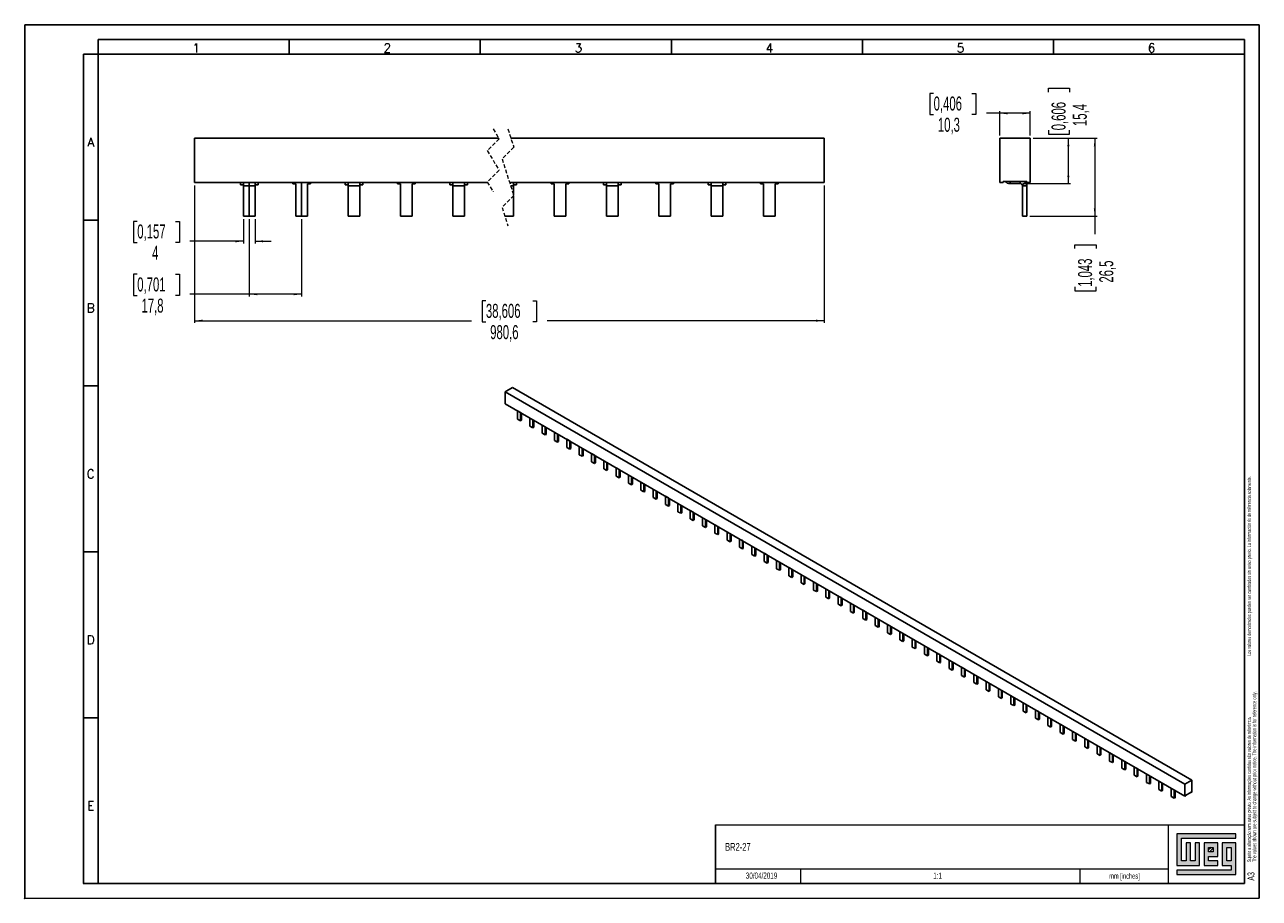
# Model space of a CAD drawing. Header units: millimetres. Extents: x 0 to 420, y 0 to 297.
import ezdxf

# ---------------------------------------------------------------- set-up
doc = ezdxf.new("R2010")
doc.units = ezdxf.units.MM
doc.header["$PDSIZE"] = -1
doc.linetypes.add('CENTERX2', pattern=[20.32, 12.7, -2.54, 2.54, -2.54])
doc.linetypes.add('HIDDEN', pattern=[1.905, 1.27, -0.635])
doc.layers.add('FORMATO', color=7, linetype='Continuous')
doc.layers.add('LEGENDA', color=5, linetype='Continuous')
doc.styles.add('SLDTEXTSTYLE0', font='ROMANS')
doc.styles.add('SLDTEXTSTYLE1', font='TXT', dxfattribs={"width": 0.605})
doc.styles.add('SLDTEXTSTYLE2', font='TXT', dxfattribs={"width": 0.569583})
doc.dimstyles.new('SLDDIMSTYLE0', dxfattribs={"dimtxt": 4.622974, "dimasz": 2.7, "dimexe": 0, "dimexo": 0.0625, "dimgap": 1.155743, "dimtad": 0, "dimdec": 1, "dimrnd": 1e-09, "dimzin": 12, "dimdsep": 46, "dimtxsty": 'SLDTEXTSTYLE1', "dimsah": 1, "dimcen": 0.09, "dimadec": 0, "dimazin": 3, "dimtfac": 1, "dimtdec": 3, "dimtofl": 0, "dimtmove": 0, "dimatfit": 3, "dimfxl": 1, "dimfrac": 2, "dimtolj": 1, "dimtzin": 12, "dimarcsym": 0})
doc.dimstyles.new('SLDDIMSTYLE1', dxfattribs={"dimtxt": 4.622974, "dimasz": 2.7, "dimexe": 0, "dimexo": 0.0625, "dimgap": 1.155743, "dimtad": 0, "dimdec": 1, "dimrnd": 1e-09, "dimzin": 12, "dimdsep": 46, "dimtxsty": 'SLDTEXTSTYLE1', "dimsah": 1, "dimcen": 0.09, "dimadec": 0, "dimazin": 3, "dimtfac": 1, "dimtdec": 3, "dimtmove": 0, "dimatfit": 0, "dimfxl": 1, "dimfrac": 2, "dimtolj": 1, "dimtzin": 12, "dimarcsym": 0})

# ---------------------------------------------------------------- blocks, each defined once
blk = doc.blocks.new('SW_NOTE_0')
at = {"color": 0, "linetype": 'Continuous', "lineweight": 0, "attachment_point": 1, "rotation": 90}
for s, insert, char_height, style in [('Sujeito a alteração sem aviso prévio. As informações contidas são valores de referência.                                                           Los valores demostrados pueden ser cambiados sin aviso previo. La información és de referencia solamente.', (-1.71, 0), 1.32292, 'SLDTEXTSTYLE2'), ('The values shown are subject to change without prior notice. The information is for reference only.', (0.06, 0), 1.3229, 'SLDTEXTSTYLE1')]:
    blk.add_mtext(s, dxfattribs=dict(at, insert=insert, char_height=char_height, style=style))
blk = doc.blocks.new('SW_BROKEN_VIEW_0')
at = {"color": 0, "linetype": 'CENTERX2'}
for p, q in [((0, 0), (0, 11.5)), ((17.8, 0), (17.8, 11.5))]:
    blk.add_line(p, q, dxfattribs=at)
blk = doc.blocks.new('_D')
at = {"color": 7, "linetype": 'Continuous', "lineweight": 18}
for p, q in [((76.4, 230.87), (76.4, 204.62)), ((94.2, 230.87), (94.2, 204.62)), ((38.29, 212.15), (36.98, 212.15)), ((36.98, 212.15), (36.98, 204.95)), ((51.3, 212.15), (52.61, 212.15)), ((52.61, 212.15), (52.61, 204.95)), ((36.98, 204.95), (38.29, 204.95)), ((52.61, 204.95), (51.3, 204.95)), ((76.4, 205.37), (56.23, 205.37)), ((94.2, 205.37), (76.4, 205.37))]:
    blk.add_line(p, q, dxfattribs=at)
for points in [[(76.4, 205.37), (79.1, 205.02), (79.1, 205.72)], [(94.2, 205.37), (91.5, 205.72), (91.5, 205.02)]]:
    blk.add_solid(points, dxfattribs=at)
at = {"color": 7, "linetype": 'Continuous', "lineweight": 18, "char_height": 4.763, "attachment_point": 1, "style": 'SLDTEXTSTYLE1'}
for s, insert in [('0,701', (38.29, 211.09)), ('17,8', (39.73, 203.87))]:
    blk.add_mtext(s, dxfattribs=dict(at, insert=insert))
blk = doc.blocks.new('_D_1')
at = {"color": 7, "linetype": 'Continuous', "lineweight": 18}
for p, q in [((57.8, 242.37), (57.8, 195.62)), ((271.92, 242.37), (271.92, 195.62)), ((156.9, 203.15), (155.6, 203.15)), ((155.6, 203.15), (155.6, 195.95)), ((172.81, 203.15), (174.12, 203.15)), ((174.12, 203.15), (174.12, 195.95)), ((57.8, 196.37), (151.98, 196.37)), ((155.6, 195.95), (156.9, 195.95)), ((174.12, 195.95), (172.81, 195.95)), ((271.92, 196.37), (177.73, 196.37))]:
    blk.add_line(p, q, dxfattribs=at)
for points in [[(57.8, 196.37), (60.5, 196.02), (60.5, 196.72)], [(271.92, 196.37), (269.22, 196.72), (269.22, 196.02)]]:
    blk.add_solid(points, dxfattribs=at)
at = {"color": 7, "linetype": 'Continuous', "lineweight": 18, "char_height": 4.763, "attachment_point": 1, "style": 'SLDTEXTSTYLE1'}
for s, insert in [('38,606', (156.9, 202.09)), ('980,6', (158.35, 194.87))]:
    blk.add_mtext(s, dxfattribs=dict(at, insert=insert))
blk = doc.blocks.new('_D_2')
at = {"color": 7, "linetype": 'Continuous', "lineweight": 18}
for p, q in [((38.29, 230.15), (36.98, 230.15)), ((36.98, 230.15), (36.98, 222.95)), ((51.3, 230.15), (52.61, 230.15)), ((52.61, 230.15), (52.61, 222.95)), ((74.4, 230.87), (74.4, 222.62)), ((78.4, 230.87), (78.4, 222.62)), ((36.98, 222.95), (38.29, 222.95)), ((52.61, 222.95), (51.3, 222.95)), ((74.4, 223.37), (56.23, 223.37)), ((78.4, 223.37), (83.8, 223.37))]:
    blk.add_line(p, q, dxfattribs=at)
for points in [[(74.4, 223.37), (71.7, 223.72), (71.7, 223.02)], [(78.4, 223.37), (81.1, 223.02), (81.1, 223.72)]]:
    blk.add_solid(points, dxfattribs=at)
at = {"color": 7, "linetype": 'Continuous', "lineweight": 18, "attachment_point": 1, "style": 'SLDTEXTSTYLE1'}
for s, insert, char_height in [('0,157', (38.29, 229.09), 4.763), ('4', (43.35, 221.87), 4.76)]:
    blk.add_mtext(s, dxfattribs=dict(at, insert=insert, char_height=char_height))
blk = doc.blocks.new('_D_3')
at = {"color": 7, "linetype": 'Continuous', "lineweight": 18}
for p, q in [((309.21, 273.65), (307.9, 273.65)), ((307.9, 273.65), (307.9, 266.45)), ((322.22, 273.65), (323.53, 273.65)), ((323.53, 273.65), (323.53, 266.45)), ((307.9, 266.45), (309.21, 266.45)), ((323.53, 266.45), (322.22, 266.45)), ((331.74, 266.87), (327.14, 266.87)), ((331.74, 259.37), (331.74, 267.62)), ((342.04, 266.87), (331.74, 266.87)), ((342.04, 259.37), (342.04, 267.62))]:
    blk.add_line(p, q, dxfattribs=at)
for points in [[(331.74, 266.87), (334.44, 266.52), (334.44, 267.22)], [(342.04, 266.87), (339.34, 267.22), (339.34, 266.52)]]:
    blk.add_solid(points, dxfattribs=at)
at = {"color": 7, "linetype": 'Continuous', "lineweight": 18, "char_height": 4.763, "attachment_point": 1, "style": 'SLDTEXTSTYLE1'}
for s, insert in [('0,406', (309.21, 272.59)), ('10,3', (310.65, 265.37))]:
    blk.add_mtext(s, dxfattribs=dict(at, insert=insert))
blk = doc.blocks.new('_D_4')
at = {"color": 7, "linetype": 'Continuous', "lineweight": 18}
for p, q in [((348.27, 274.12), (348.27, 275.42)), ((348.27, 275.42), (355.47, 275.42)), ((355.47, 275.42), (355.47, 274.12)), ((348.27, 261.1), (348.27, 259.8)), ((355.47, 259.8), (355.47, 261.1)), ((343.04, 258.37), (355.79, 258.37)), ((348.27, 259.8), (355.47, 259.8)), ((355.04, 242.97), (355.04, 258.37)), ((339.69, 242.97), (355.79, 242.97))]:
    blk.add_line(p, q, dxfattribs=at)
for points in [[(355.04, 258.37), (354.69, 255.67), (355.39, 255.67)], [(355.04, 242.97), (355.39, 245.67), (354.69, 245.67)]]:
    blk.add_solid(points, dxfattribs=at)
at = {"color": 7, "linetype": 'Continuous', "lineweight": 18, "char_height": 4.763, "attachment_point": 1, "rotation": 90, "style": 'SLDTEXTSTYLE1'}
for s, insert in [('0,606', (349.33, 261.1)), ('15,4', (356.55, 262.55))]:
    blk.add_mtext(s, dxfattribs=dict(at, insert=insert))
blk = doc.blocks.new('_D_5')
at = {"color": 7, "linetype": 'Continuous', "lineweight": 18}
for p, q in [((343.04, 258.37), (364.79, 258.37)), ((364.04, 258.37), (364.04, 231.87)), ((341.89, 231.87), (364.79, 231.87)), ((364.04, 231.87), (364.04, 225.8)), ((357.27, 220.88), (357.27, 222.18)), ((357.27, 222.18), (364.47, 222.18)), ((364.47, 222.18), (364.47, 220.88)), ((357.27, 207.86), (357.27, 206.56)), ((357.27, 206.56), (364.47, 206.56)), ((364.47, 206.56), (364.47, 207.86))]:
    blk.add_line(p, q, dxfattribs=at)
for points in [[(364.04, 258.37), (363.69, 255.67), (364.39, 255.67)], [(364.04, 231.87), (364.39, 234.57), (363.69, 234.57)]]:
    blk.add_solid(points, dxfattribs=at)
at = {"color": 7, "linetype": 'Continuous', "lineweight": 18, "char_height": 4.763, "attachment_point": 1, "rotation": 90, "style": 'SLDTEXTSTYLE1'}
for s, insert in [('1,043', (358.33, 207.86)), ('26,5', (365.55, 209.31))]:
    blk.add_mtext(s, dxfattribs=dict(at, insert=insert))

msp = doc.modelspace()

# ---------------------------------------------------------------- hatches: boundary and pattern name
at = {"linetype": 'Continuous'}
msp.add_hatch(color=7, dxfattribs=at).paths.add_polyline_path([(391.99, 21.93), (391.99, 11.15), (399.69, 11.15), (399.69, 18.85), (398.15, 18.85), (398.15, 12.69), (396.61, 12.69), (396.61, 18.85), (395.07, 18.85), (395.07, 12.69), (393.53, 12.69), (393.53, 20.39), (412.01, 20.39), (412.01, 21.93)], flags=0)
h = msp.add_hatch(color=7, dxfattribs=at)
h.paths.add_polyline_path([(391.99, 8.07), (412.01, 8.07), (412.01, 18.85), (407.39, 18.85), (407.39, 11.15), (410.47, 11.15), (410.47, 9.61), (391.99, 9.61)], flags=0)
h.paths.add_polyline_path([(408.93, 17.31), (410.47, 17.31), (410.47, 12.69), (408.93, 12.69)], flags=0)
h = msp.add_hatch(color=7, dxfattribs=at)
h.paths.add_polyline_path([(405.85, 12.69), (402.77, 12.69), (402.77, 14.23), (405.85, 14.23), (405.85, 18.85), (401.23, 18.85), (401.23, 11.15), (405.85, 11.15)], flags=0)
h.paths.add_polyline_path([(404.31, 15.77), (402.77, 15.77), (402.77, 17.31), (404.31, 17.31)], flags=0)
h = msp.add_hatch(dxfattribs=at)
h.set_pattern_fill('ANSI31', color=8, scale=0.25, style=0)
h.paths.add_polyline_path([(404.31, 15.77), (402.77, 15.77), (402.77, 17.31), (404.31, 17.31)], flags=0)

# ---------------------------------------------------------------- linework, layer by layer
at = {"color": 7, "linetype": 'HIDDEN', "lineweight": 18}
for p, q in [((159.38, 261.57), (161.38, 258.22)), ((164.38, 261.57), (166.38, 255.35)), ((161.38, 258.22), (157.38, 254.22)), ((157.38, 254.22), (161.38, 247.52)), ((166.38, 255.35), (162.38, 251.35)), ((162.38, 251.35), (166.38, 238.9)), ((161.38, 247.52), (157.38, 243.52)), ((157.38, 243.52), (159.38, 240.17)), ((166.38, 238.9), (162.38, 234.9)), ((162.38, 234.9), (164.38, 228.67))]:
    msp.add_line(p, q, dxfattribs=at)
at = {"color": 7, "linetype": 'Continuous', "lineweight": 25}
for p, q in [((161.29, 258.37), (57.8, 258.37)), ((57.8, 258.37), (57.8, 243.37)), ((271.92, 258.37), (165.41, 258.37)), ((271.92, 258.37), (271.92, 243.37)), ((331.74, 243.37), (331.74, 258.37)), ((331.74, 258.37), (342.04, 258.37)), ((342.04, 258.37), (342.04, 243.37)), ((332.84, 243.75), (332.84, 243.37)), ((332.84, 243.75), (340.94, 243.75)), ((340.89, 242.87), (340.89, 243.75)), ((340.94, 243.37), (340.94, 243.75)), ((157.47, 243.37), (57.8, 243.37)), ((73.4, 243.37), (73.4, 243.33)), ((73.4, 243.33), (74.4, 243.33)), ((73.4, 242.59), (73.4, 243.33)), ((73.4, 242.59), (74.4, 242.59)), ((74.4, 243.33), (74.4, 242.17)), ((74.4, 242.17), (78.4, 242.17)), ((74.4, 242.17), (74.4, 231.87)), ((78.4, 243.33), (79.4, 243.33)), ((78.4, 242.17), (78.4, 243.33)), ((78.4, 242.59), (79.4, 242.59)), ((78.4, 231.87), (78.4, 242.17)), ((79.4, 243.33), (79.4, 243.37)), ((79.4, 242.59), (79.4, 243.33)), ((91.2, 242.87), (91.2, 243.37)), ((91.2, 242.87), (92.2, 242.87)), ((92.2, 242.87), (92.2, 231.87)), ((96.2, 242.87), (97.2, 242.87)), ((96.2, 231.87), (96.2, 242.87)), ((97.2, 243.37), (97.2, 242.87)), ((109, 243.37), (109, 243.33)), ((109, 243.33), (110, 243.33)), ((109, 242.59), (109, 243.33)), ((109, 242.59), (110, 242.59)), ((110, 243.33), (110, 242.17)), ((110, 242.17), (114, 242.17)), ((110, 242.17), (110, 231.87)), ((114, 243.33), (115, 243.33)), ((114, 242.17), (114, 243.33)), ((114, 242.59), (115, 242.59)), ((114, 231.87), (114, 242.17)), ((115, 243.33), (115, 243.37)), ((115, 242.59), (115, 243.33)), ((126.8, 242.87), (126.8, 243.37)), ((126.8, 242.87), (127.8, 242.87)), ((127.8, 242.87), (127.8, 231.87)), ((131.8, 242.87), (132.8, 242.87)), ((131.8, 231.87), (131.8, 242.87)), ((132.8, 243.37), (132.8, 242.87)), ((144.6, 243.37), (144.6, 243.33)), ((144.6, 243.33), (145.6, 243.33)), ((144.6, 242.59), (144.6, 243.33)), ((144.6, 242.59), (145.6, 242.59)), ((145.6, 243.33), (145.6, 242.17)), ((145.6, 242.17), (145.6, 231.87)), ((145.6, 242.17), (149.6, 242.17)), ((149.6, 243.33), (150.6, 243.33)), ((149.6, 242.17), (149.6, 243.33)), ((149.6, 242.59), (150.6, 242.59)), ((149.6, 231.87), (149.6, 242.17)), ((150.6, 243.33), (150.6, 243.37)), ((150.6, 242.59), (150.6, 243.33)), ((271.92, 243.37), (164.94, 243.37)), ((165.33, 242.17), (166.32, 242.17)), ((166.32, 243.33), (167.32, 243.33)), ((166.32, 242.17), (166.32, 243.33)), ((166.32, 242.59), (167.32, 242.59)), ((166.32, 239.08), (166.32, 242.17)), ((167.32, 243.33), (167.32, 243.37)), ((167.32, 242.59), (167.32, 243.33)), ((179.12, 242.87), (179.12, 243.37)), ((179.12, 242.87), (180.12, 242.87)), ((180.12, 242.87), (180.12, 231.87)), ((184.12, 242.87), (185.12, 242.87)), ((184.12, 231.87), (184.12, 242.87)), ((185.12, 243.37), (185.12, 242.87)), ((196.92, 243.37), (196.92, 243.33)), ((196.92, 243.33), (197.92, 243.33)), ((196.92, 242.59), (196.92, 243.33)), ((196.92, 242.59), (197.92, 242.59)), ((197.92, 243.33), (197.92, 242.17)), ((197.92, 242.17), (201.92, 242.17)), ((197.92, 242.17), (197.92, 231.87)), ((201.92, 243.33), (202.92, 243.33)), ((201.92, 242.17), (201.92, 243.33)), ((201.92, 242.59), (202.92, 242.59)), ((201.92, 231.87), (201.92, 242.17)), ((202.92, 243.33), (202.92, 243.37)), ((202.92, 242.59), (202.92, 243.33)), ((214.72, 242.87), (214.72, 243.37)), ((214.72, 242.87), (215.72, 242.87)), ((215.72, 242.87), (215.72, 231.87)), ((219.72, 242.87), (220.72, 242.87)), ((219.72, 231.87), (219.72, 242.87)), ((220.72, 243.37), (220.72, 242.87)), ((232.52, 243.37), (232.52, 243.33)), ((232.52, 243.33), (233.52, 243.33)), ((232.52, 242.59), (232.52, 243.33)), ((232.52, 242.59), (233.52, 242.59)), ((233.52, 243.33), (233.52, 242.17)), ((233.52, 242.17), (237.52, 242.17)), ((233.52, 242.17), (233.52, 231.87)), ((237.52, 243.33), (238.52, 243.33)), ((237.52, 242.17), (237.52, 243.33)), ((237.52, 242.59), (238.52, 242.59)), ((237.52, 231.87), (237.52, 242.17)), ((238.52, 243.33), (238.52, 243.37)), ((238.52, 242.59), (238.52, 243.33)), ((250.32, 242.87), (250.32, 243.37)), ((250.32, 242.87), (251.32, 242.87)), ((251.32, 242.87), (251.32, 231.87)), ((255.32, 242.87), (256.32, 242.87)), ((255.32, 231.87), (255.32, 242.87)), ((256.32, 243.37), (256.32, 242.87)), ((332.84, 243.37), (331.74, 243.37)), ((338.69, 242.97), (335.19, 242.97)), ((339.38, 242.59), (340.57, 243.33)), ((340.89, 242.17), (339.49, 242.17)), ((339.49, 242.17), (339.49, 231.87)), ((340.89, 242.87), (340.78, 242.87)), ((340.89, 242.87), (340.89, 242.17)), ((340.89, 242.17), (340.89, 231.87)), ((342.04, 243.37), (340.94, 243.37)), ((166.32, 231.87), (166.32, 238.84)), ((78.4, 231.87), (74.4, 231.87)), ((96.2, 231.87), (92.2, 231.87)), ((114, 231.87), (110, 231.87)), ((131.8, 231.87), (127.8, 231.87)), ((149.6, 231.87), (145.6, 231.87)), ((166.32, 231.87), (163.35, 231.87)), ((184.12, 231.87), (180.12, 231.87)), ((201.92, 231.87), (197.92, 231.87)), ((219.72, 231.87), (215.72, 231.87)), ((237.52, 231.87), (233.52, 231.87)), ((255.32, 231.87), (251.32, 231.87)), ((340.89, 231.87), (339.49, 231.87)), ((165.93, 173.64), (163.5, 172.24)), ((394.63, 38.81), (163.5, 172.24)), ((163.5, 172.24), (163.5, 168.16)), ((397.06, 40.21), (165.93, 173.64)), ((394.63, 34.73), (163.5, 168.16)), ((167.68, 165.74), (167.68, 165.73)), ((167.68, 165.73), (168.63, 165.18)), ((167.68, 165.73), (167.68, 162.92)), ((168.63, 165.18), (168.63, 165.2)), ((168.63, 162.38), (168.63, 165.18)), ((168.96, 162.57), (168.96, 165.01)), ((168.63, 162.38), (167.68, 162.92)), ((168.63, 162.38), (168.96, 162.57)), ((171.88, 163.32), (171.88, 160.5)), ((172.82, 159.96), (171.88, 160.5)), ((172.82, 159.96), (172.82, 162.77)), ((172.82, 159.96), (173.15, 160.15)), ((173.15, 160.15), (173.15, 162.58)), ((176.07, 160.9), (176.07, 160.88)), ((176.07, 160.88), (177.02, 160.34)), ((176.07, 160.88), (176.07, 158.08)), ((177.02, 160.34), (177.02, 160.35)), ((177.02, 157.54), (177.02, 160.34)), ((177.35, 157.73), (177.35, 160.16)), ((177.02, 157.54), (176.07, 158.08)), ((177.02, 157.54), (177.35, 157.73)), ((180.27, 158.47), (180.27, 155.66)), ((181.21, 155.11), (180.27, 155.66)), ((181.21, 155.11), (181.21, 157.93)), ((181.54, 155.3), (181.54, 157.74)), ((184.46, 156.05), (184.46, 156.04)), ((184.46, 156.04), (185.41, 155.49)), ((184.46, 156.04), (184.46, 153.24)), ((185.41, 155.49), (185.41, 155.51)), ((185.41, 152.69), (185.41, 155.49)), ((181.21, 155.11), (181.54, 155.3)), ((185.41, 152.69), (184.46, 153.24)), ((185.41, 152.69), (185.74, 152.88)), ((185.74, 152.88), (185.74, 155.32)), ((188.66, 153.63), (188.66, 150.81)), ((189.6, 150.27), (189.6, 153.09)), ((189.93, 150.46), (189.93, 152.9)), ((192.86, 151.21), (192.86, 151.19)), ((189.6, 150.27), (188.66, 150.81)), ((189.6, 150.27), (189.93, 150.46)), ((192.86, 151.19), (193.8, 150.65)), ((192.86, 151.19), (192.86, 148.39)), ((193.8, 147.85), (192.86, 148.39)), ((193.8, 150.65), (193.8, 150.66)), ((193.8, 147.85), (193.8, 150.65)), ((193.8, 147.85), (194.13, 148.04)), ((194.13, 148.04), (194.13, 150.47)), ((197.05, 148.79), (197.05, 145.97)), ((197.99, 145.42), (197.99, 148.24)), ((198.32, 145.62), (198.32, 148.05)), ((197.99, 145.42), (197.05, 145.97)), ((197.99, 145.42), (198.32, 145.62)), ((201.25, 146.36), (201.25, 146.35)), ((201.25, 146.35), (202.19, 145.81)), ((201.25, 146.35), (201.25, 143.55)), ((202.19, 143), (201.25, 143.55)), ((202.19, 145.81), (202.19, 145.82)), ((202.19, 143), (202.19, 145.81)), ((202.19, 143), (202.52, 143.19)), ((202.52, 143.19), (202.52, 145.63)), ((205.44, 143.94), (205.44, 141.13)), ((206.39, 140.58), (206.39, 143.4)), ((206.72, 140.77), (206.72, 143.21)), ((206.39, 140.58), (205.44, 141.13)), ((206.39, 140.58), (206.72, 140.77)), ((209.64, 141.52), (209.64, 141.51)), ((209.64, 141.51), (210.58, 140.96)), ((209.64, 141.51), (209.64, 138.7)), ((210.58, 138.16), (209.64, 138.7)), ((210.58, 140.96), (210.58, 140.98)), ((210.58, 138.16), (210.58, 140.96)), ((210.91, 138.35), (210.91, 140.79)), ((213.83, 139.1), (213.83, 136.28)), ((210.58, 138.16), (210.91, 138.35)), ((214.78, 135.74), (213.83, 136.28)), ((214.78, 135.74), (214.78, 138.55)), ((214.78, 135.74), (215.11, 135.93)), ((215.11, 135.93), (215.11, 138.36)), ((218.03, 136.68), (218.03, 136.66)), ((218.03, 136.66), (218.97, 136.12)), ((218.03, 136.66), (218.03, 133.86)), ((218.97, 136.12), (218.97, 136.13)), ((218.97, 133.31), (218.97, 136.12)), ((219.3, 133.51), (219.3, 135.94)), ((218.97, 133.31), (218.03, 133.86)), ((218.97, 133.31), (219.3, 133.51)), ((222.22, 134.25), (222.22, 131.44)), ((223.17, 130.89), (222.22, 131.44)), ((223.17, 130.89), (223.17, 133.71)), ((223.17, 130.89), (223.5, 131.08)), ((223.5, 131.08), (223.5, 133.52)), ((226.42, 131.83), (226.42, 131.82)), ((226.42, 131.82), (227.36, 131.27)), ((226.42, 131.82), (226.42, 129.02)), ((227.36, 131.27), (227.36, 131.29)), ((227.36, 128.47), (227.36, 131.27)), ((227.69, 128.66), (227.69, 131.1)), ((227.36, 128.47), (226.42, 129.02)), ((227.36, 128.47), (227.69, 128.66)), ((230.62, 129.41), (230.62, 126.59)), ((231.56, 126.05), (230.62, 126.59)), ((231.56, 126.05), (231.56, 128.87)), ((231.56, 126.05), (231.89, 126.24)), ((231.89, 126.24), (231.89, 128.68)), ((234.81, 126.99), (234.81, 126.97)), ((234.81, 126.97), (235.75, 126.43)), ((234.81, 126.97), (234.81, 124.17)), ((235.75, 126.43), (235.75, 126.44)), ((235.75, 123.63), (235.75, 126.43)), ((236.08, 123.82), (236.08, 126.25)), ((235.75, 123.63), (234.81, 124.17)), ((235.75, 123.63), (236.08, 123.82)), ((239.01, 124.57), (239.01, 121.75)), ((239.95, 121.2), (239.95, 124.02)), ((240.28, 121.4), (240.28, 123.83)), ((243.2, 122.14), (243.2, 122.13)), ((243.2, 122.13), (244.14, 121.59)), ((243.2, 122.13), (243.2, 119.33)), ((239.95, 121.2), (239.01, 121.75)), ((239.95, 121.2), (240.28, 121.4)), ((244.14, 118.78), (243.2, 119.33)), ((244.14, 121.59), (244.14, 121.6)), ((244.14, 118.78), (244.14, 121.59)), ((244.14, 118.78), (244.47, 118.97)), ((244.47, 118.97), (244.47, 121.41)), ((247.4, 119.72), (247.4, 116.91)), ((248.34, 116.36), (248.34, 119.18)), ((248.67, 116.55), (248.67, 118.99)), ((248.34, 116.36), (247.4, 116.91)), ((248.34, 116.36), (248.67, 116.55)), ((251.59, 117.3), (251.59, 117.29)), ((251.59, 117.29), (252.54, 116.74)), ((251.59, 117.29), (251.59, 114.48)), ((252.54, 113.94), (251.59, 114.48)), ((252.54, 116.74), (252.54, 116.76)), ((252.54, 113.94), (252.54, 116.74)), ((252.54, 113.94), (252.87, 114.13)), ((252.87, 114.13), (252.87, 116.57)), ((255.79, 114.88), (255.79, 112.06)), ((256.73, 111.52), (256.73, 114.33)), ((257.06, 111.71), (257.06, 114.14)), ((256.73, 111.52), (255.79, 112.06)), ((256.73, 111.52), (257.06, 111.71)), ((259.98, 112.46), (259.98, 112.44)), ((259.98, 112.44), (260.93, 111.9)), ((259.98, 112.44), (259.98, 109.64)), ((260.93, 109.09), (259.98, 109.64)), ((260.93, 111.9), (260.93, 111.91)), ((260.93, 109.09), (260.93, 111.9)), ((260.93, 109.09), (261.26, 109.29)), ((261.26, 109.29), (261.26, 111.72)), ((264.18, 110.03), (264.18, 107.22)), ((265.12, 106.67), (265.12, 109.49)), ((265.45, 106.86), (265.45, 109.3)), ((265.12, 106.67), (264.18, 107.22)), ((265.12, 106.67), (265.45, 106.86)), ((268.38, 107.61), (268.37, 107.6)), ((268.37, 107.6), (269.32, 107.05)), ((268.37, 107.6), (268.37, 104.8)), ((269.32, 107.05), (269.32, 107.07)), ((269.32, 104.25), (269.32, 107.05)), ((269.65, 104.44), (269.65, 106.88)), ((272.57, 105.19), (272.57, 102.37)), ((269.32, 104.25), (268.37, 104.8)), ((269.32, 104.25), (269.65, 104.44)), ((273.51, 101.83), (272.57, 102.37)), ((273.51, 101.83), (273.51, 104.65)), ((273.51, 101.83), (273.84, 102.02)), ((273.84, 102.02), (273.84, 104.46)), ((276.77, 102.77), (276.77, 102.75)), ((276.77, 102.75), (277.71, 102.21)), ((276.77, 102.75), (276.77, 99.95)), ((277.71, 102.21), (277.71, 102.22)), ((277.71, 99.41), (277.71, 102.21)), ((278.04, 99.6), (278.04, 102.03)), ((277.71, 99.41), (276.77, 99.95)), ((277.71, 99.41), (278.04, 99.6)), ((280.96, 100.35), (280.96, 97.53)), ((281.9, 96.98), (280.96, 97.53)), ((281.9, 96.98), (281.9, 99.8)), ((281.9, 96.98), (282.23, 97.18)), ((282.23, 97.18), (282.23, 99.61)), ((285.16, 97.92), (285.16, 97.91)), ((285.16, 97.91), (286.1, 97.37)), ((285.16, 97.91), (285.16, 95.11)), ((286.1, 97.37), (286.1, 97.38)), ((286.1, 94.56), (286.1, 97.37)), ((286.43, 94.75), (286.43, 97.19)), ((286.1, 94.56), (285.16, 95.11)), ((286.1, 94.56), (286.43, 94.75)), ((289.35, 95.5), (289.35, 92.69)), ((290.3, 92.14), (289.35, 92.69)), ((290.3, 92.14), (290.3, 94.96)), ((290.63, 92.33), (290.63, 94.77)), ((293.55, 93.08), (293.55, 93.07)), ((293.55, 93.07), (294.49, 92.52)), ((293.55, 93.07), (293.55, 90.26)), ((294.49, 92.52), (294.49, 92.54)), ((294.49, 89.72), (294.49, 92.52)), ((290.3, 92.14), (290.63, 92.33)), ((294.49, 89.72), (293.55, 90.26)), ((294.49, 89.72), (294.82, 89.91)), ((294.82, 89.91), (294.82, 92.35)), ((297.74, 90.66), (297.74, 87.84)), ((298.69, 87.3), (298.69, 90.11)), ((299.02, 87.49), (299.02, 89.92)), ((301.94, 88.24), (301.94, 88.22)), ((301.94, 88.22), (302.88, 87.68)), ((301.94, 88.22), (301.94, 85.42)), ((298.69, 87.3), (297.74, 87.84)), ((298.69, 87.3), (299.02, 87.49)), ((302.88, 84.87), (301.94, 85.42)), ((302.88, 87.68), (302.88, 87.69)), ((302.88, 84.87), (302.88, 87.68)), ((302.88, 84.87), (303.21, 85.07)), ((303.21, 85.07), (303.21, 87.5)), ((306.13, 85.81), (306.13, 83)), ((307.08, 82.45), (307.08, 85.27)), ((307.41, 82.64), (307.41, 85.08)), ((307.08, 82.45), (306.13, 83)), ((307.08, 82.45), (307.41, 82.64)), ((310.33, 83.39), (310.33, 83.38)), ((310.33, 83.38), (311.27, 82.83)), ((310.33, 83.38), (310.33, 80.57)), ((311.27, 80.03), (310.33, 80.57)), ((311.27, 82.83), (311.27, 82.85)), ((311.27, 80.03), (311.27, 82.83)), ((311.27, 80.03), (311.6, 80.22)), ((311.6, 80.22), (311.6, 82.66)), ((314.53, 80.97), (314.53, 78.15)), ((315.47, 77.61), (315.47, 80.43)), ((315.8, 77.8), (315.8, 80.24)), ((315.47, 77.61), (314.53, 78.15)), ((315.47, 77.61), (315.8, 77.8)), ((318.72, 78.55), (318.72, 78.53)), ((318.72, 78.53), (319.66, 77.99)), ((318.72, 78.53), (318.72, 75.73)), ((319.66, 75.19), (318.72, 75.73)), ((319.66, 77.99), (319.66, 78)), ((319.66, 75.19), (319.66, 77.99)), ((319.99, 75.38), (319.99, 77.81)), ((322.92, 76.13), (322.92, 73.31)), ((319.66, 75.19), (319.99, 75.38)), ((323.86, 72.76), (322.92, 73.31)), ((323.86, 72.76), (323.86, 75.58)), ((323.86, 72.76), (324.19, 72.96)), ((324.19, 72.96), (324.19, 75.39)), ((327.11, 73.7), (327.11, 73.69)), ((327.11, 73.69), (328.05, 73.15)), ((327.11, 73.69), (327.11, 70.89)), ((328.05, 73.15), (328.05, 73.16)), ((328.05, 70.34), (328.05, 73.15)), ((328.38, 70.53), (328.38, 72.97)), ((328.05, 70.34), (327.11, 70.89)), ((328.05, 70.34), (328.38, 70.53)), ((331.31, 71.28), (331.31, 68.46)), ((332.25, 67.92), (331.31, 68.46)), ((332.25, 67.92), (332.25, 70.74)), ((332.25, 67.92), (332.58, 68.11)), ((332.58, 68.11), (332.58, 70.55)), ((335.5, 68.86), (335.5, 68.85)), ((335.5, 68.85), (336.45, 68.3)), ((335.5, 68.85), (335.5, 66.04)), ((336.45, 68.3), (336.45, 68.32)), ((336.45, 65.5), (336.45, 68.3)), ((336.78, 65.69), (336.78, 68.13)), ((336.45, 65.5), (335.5, 66.04)), ((336.45, 65.5), (336.78, 65.69)), ((339.7, 66.44), (339.7, 63.62)), ((340.64, 63.08), (339.7, 63.62)), ((340.64, 63.08), (340.64, 65.89)), ((340.64, 63.08), (340.97, 63.27)), ((340.97, 63.27), (340.97, 65.7)), ((343.89, 64.02), (343.89, 64)), ((343.89, 64), (344.84, 63.46)), ((343.89, 64), (343.89, 61.2)), ((344.84, 63.46), (344.84, 63.47)), ((344.84, 60.65), (344.84, 63.46)), ((345.17, 60.85), (345.17, 63.28)), ((344.84, 60.65), (343.89, 61.2)), ((344.84, 60.65), (345.17, 60.85)), ((348.09, 61.59), (348.09, 58.78)), ((349.03, 58.23), (349.03, 61.05)), ((349.36, 58.42), (349.36, 60.86)), ((352.29, 59.17), (352.28, 59.16)), ((352.28, 59.16), (353.23, 58.61)), ((352.28, 59.16), (352.28, 56.35)), ((349.03, 58.23), (348.09, 58.78)), ((349.03, 58.23), (349.36, 58.42)), ((353.23, 55.81), (352.28, 56.35)), ((353.23, 58.61), (353.23, 58.63)), ((353.23, 55.81), (353.23, 58.61)), ((353.23, 55.81), (353.56, 56)), ((353.56, 56), (353.56, 58.44)), ((356.48, 56.75), (356.48, 53.93)), ((357.42, 53.39), (357.42, 56.21)), ((357.75, 53.58), (357.75, 56.02)), ((357.42, 53.39), (356.48, 53.93)), ((357.42, 53.39), (357.75, 53.58)), ((360.68, 54.33), (360.68, 54.31)), ((360.68, 54.31), (361.62, 53.77)), ((360.68, 54.31), (360.68, 51.51)), ((361.62, 50.97), (360.68, 51.51)), ((361.62, 53.77), (361.62, 53.78)), ((361.62, 50.97), (361.62, 53.77)), ((361.62, 50.97), (361.95, 51.16)), ((361.95, 51.16), (361.95, 53.59)), ((364.87, 51.91), (364.87, 49.09)), ((365.81, 48.54), (365.81, 51.36)), ((366.14, 48.74), (366.14, 51.17)), ((365.81, 48.54), (364.87, 49.09)), ((365.81, 48.54), (366.14, 48.74)), ((369.07, 49.48), (369.07, 49.47)), ((369.07, 49.47), (370.01, 48.93)), ((369.07, 49.47), (369.07, 46.67)), ((370.01, 46.12), (369.07, 46.67)), ((370.01, 48.93), (370.01, 48.94)), ((370.01, 46.12), (370.01, 48.93)), ((370.01, 46.12), (370.34, 46.31)), ((370.34, 46.31), (370.34, 48.75)), ((373.26, 47.06), (373.26, 44.24)), ((374.21, 43.7), (374.21, 46.52)), ((374.54, 43.89), (374.54, 46.33)), ((374.21, 43.7), (373.26, 44.24)), ((374.21, 43.7), (374.54, 43.89)), ((377.46, 44.64), (377.46, 44.63)), ((377.46, 44.63), (378.4, 44.08)), ((377.46, 44.63), (377.46, 41.82)), ((378.4, 44.08), (378.4, 44.1)), ((378.4, 41.28), (378.4, 44.08)), ((378.73, 41.47), (378.73, 43.91)), ((381.65, 42.22), (381.65, 39.4)), ((378.4, 41.28), (377.46, 41.82)), ((378.4, 41.28), (378.73, 41.47)), ((382.6, 38.86), (381.65, 39.4)), ((382.6, 38.86), (382.6, 41.67)), ((382.6, 38.86), (382.93, 39.05)), ((382.93, 39.05), (382.93, 41.48)), ((385.85, 39.8), (385.85, 39.78)), ((385.85, 39.78), (386.79, 39.24)), ((385.85, 39.78), (385.85, 36.98)), ((386.79, 39.24), (386.79, 39.25)), ((386.79, 36.43), (386.79, 39.24)), ((387.12, 36.62), (387.12, 39.06)), ((397.06, 40.21), (394.63, 38.81)), ((394.63, 38.81), (394.63, 34.73)), ((397.06, 36.13), (397.06, 40.21)), ((386.79, 36.43), (385.85, 36.98)), ((386.79, 36.43), (387.12, 36.62)), ((390.04, 37.37), (390.04, 34.56)), ((390.99, 34.01), (390.04, 34.56)), ((390.99, 34.01), (390.99, 36.83)), ((390.99, 34.01), (391.32, 34.2)), ((391.32, 34.2), (391.32, 36.64)), ((394.63, 34.73), (394.89, 34.88)), ((394.89, 34.98), (396.8, 36.08)), ((394.89, 34.88), (394.89, 34.98)), ((396.8, 35.98), (396.71, 36.03)), ((396.8, 35.98), (397.06, 36.13)), ((396.8, 36.08), (396.8, 35.98))]:
    msp.add_line(p, q, dxfattribs=at)
at = {"color": 1, "linetype": 'Continuous', "lineweight": 25}
for p, q in [((335.19, 242.97), (335.19, 243.75)), ((338.69, 242.97), (338.69, 243.75)), ((168.64, 165.19), (168.63, 165.18)), ((177.03, 160.35), (177.02, 160.34)), ((185.42, 155.5), (185.41, 155.49)), ((193.81, 150.66), (193.8, 150.65)), ((202.2, 145.81), (202.19, 145.81)), ((210.59, 140.97), (210.58, 140.96)), ((218.98, 136.13), (218.97, 136.12)), ((227.37, 131.28), (227.36, 131.27)), ((235.77, 126.44), (235.75, 126.43)), ((244.16, 121.59), (244.14, 121.59)), ((252.55, 116.75), (252.54, 116.74)), ((260.94, 111.91), (260.93, 111.9)), ((269.33, 107.06), (269.32, 107.05)), ((277.72, 102.22), (277.71, 102.21)), ((286.11, 97.37), (286.1, 97.37)), ((294.5, 92.53), (294.49, 92.52)), ((302.89, 87.68), (302.88, 87.68)), ((311.28, 82.84), (311.27, 82.83)), ((319.68, 78), (319.66, 77.99)), ((328.07, 73.15), (328.05, 73.15)), ((336.46, 68.31), (336.45, 68.3)), ((344.85, 63.46), (344.84, 63.46)), ((353.24, 58.62), (353.23, 58.61)), ((361.63, 53.78), (361.62, 53.77)), ((370.02, 48.93), (370.01, 48.93)), ((378.41, 44.09), (378.4, 44.08)), ((386.8, 39.24), (386.79, 39.24))]:
    msp.add_line(p, q, dxfattribs=at)
at = {"color": 7, "linetype": 'Continuous', "lineweight": 18}
for p, q in [((412.01, 21.93), (391.99, 21.93)), ((391.99, 21.93), (391.99, 11.15)), ((412.01, 20.39), (412.01, 21.93)), ((393.53, 20.39), (412.01, 20.39)), ((393.53, 12.69), (393.53, 20.39)), ((396.61, 18.85), (395.07, 18.85)), ((395.07, 18.85), (395.07, 12.69)), ((396.61, 12.69), (396.61, 18.85)), ((399.69, 18.85), (398.15, 18.85)), ((398.15, 18.85), (398.15, 12.69)), ((399.69, 11.15), (399.69, 18.85)), ((405.85, 18.85), (401.23, 18.85)), ((401.23, 18.85), (401.23, 11.15)), ((402.77, 17.31), (404.31, 17.31)), ((402.77, 15.77), (402.77, 17.31)), ((404.31, 17.31), (404.31, 15.77)), ((405.85, 14.23), (405.85, 18.85)), ((412.01, 18.85), (407.39, 18.85)), ((407.39, 18.85), (407.39, 11.15)), ((408.93, 12.69), (408.93, 17.31)), ((408.93, 17.31), (410.47, 17.31)), ((410.47, 17.31), (410.47, 12.69)), ((412.01, 8.07), (412.01, 18.85)), ((395.07, 12.69), (393.53, 12.69)), ((398.15, 12.69), (396.61, 12.69)), ((404.31, 15.77), (402.77, 15.77)), ((402.77, 14.23), (405.85, 14.23)), ((402.77, 12.69), (402.77, 14.23)), ((405.85, 12.69), (402.77, 12.69)), ((405.85, 11.15), (405.85, 12.69)), ((410.47, 12.69), (408.93, 12.69)), ((263.92, 10), (263.92, 5)), ((359, 10.01), (359, 5)), ((391.99, 11.15), (399.69, 11.15)), ((391.99, 9.61), (391.99, 8.07)), ((410.47, 9.61), (391.99, 9.61)), ((401.23, 11.15), (405.85, 11.15)), ((407.39, 11.15), (410.47, 11.15)), ((410.47, 11.15), (410.47, 9.61)), ((391.99, 8.07), (412.01, 8.07))]:
    msp.add_line(p, q, dxfattribs=at)
at = {"color": 7, "linetype": 'Continuous', "lineweight": 25, "flags": 128}
msp.add_lwpolyline([(340.23, 243.75), (340.41, 243.56), (340.57, 243.33)], dxfattribs=at)
at = {"color": 7, "linetype": 'Continuous', "lineweight": 25}
for centre, radius, start, end in [((335.19, 245.17), 2.2, 220.4571, 270), ((338.69, 242.17), 0.8, 31.6635, 90), ((338.69, 242.17), 0.8, 360, 31.6635), ((338.69, 242.17), 2.2, 0, 31.6635)]:
    msp.add_arc(centre, radius, start, end, dxfattribs=at)
at = {"layer": 'FORMATO'}
for p, q in [((420, 297), (0, 297)), ((0, 297), (0, 0)), ((420, 0), (420, 297)), ((415, 292), (25, 292)), ((25, 292), (25, 287)), ((90, 292), (90, 287)), ((155, 292), (155, 287)), ((220, 292), (220, 287)), ((285, 292), (285, 287)), ((350, 292), (350, 287)), ((415, 287), (415, 292)), ((20, 287), (20, 5)), ((25, 287), (20, 287)), ((25, 287), (25, 5)), ((415, 287), (25, 287)), ((415, 5), (415, 287)), ((20, 230.6), (25, 230.6)), ((20, 174.2), (25, 174.2)), ((20, 117.8), (25, 117.8)), ((20, 61.4), (25, 61.4)), ((235, 25.01), (235, 5)), ((415, 5), (19.92, 5)), ((20, 5), (25, 5))]:
    msp.add_line(p, q, dxfattribs=at)
at = {"layer": 'FORMATO', "lineweight": 18}
for p, q in [((235, 25.01), (415, 25.01)), ((389, 25), (389, 5)), ((235, 10), (263.92, 10)), ((263.92, 10), (389, 10.02)), ((0, 0), (420, 0))]:
    msp.add_line(p, q, dxfattribs=at)
at = {"layer": 'FORMATO', "color": 7}
msp.add_point((0, 0), dxfattribs=at)

# ---------------------------------------------------------------- block references
at = {"color": 7, "linetype": 'Continuous'}
msp.add_blockref('SW_BROKEN_VIEW_0', (76.4, 231.87), dxfattribs=at)
at = {"color": 7, "linetype": 'Continuous', "lineweight": 0}
msp.add_blockref('SW_NOTE_0', (417.59, 12.31), dxfattribs=at)

# ---------------------------------------------------------------- texts
at = {"layer": 'FORMATO'}
for s, insert, char_height, attachment_point, style in [('1', (58.35, 290.6), 3, 2, 'SLDTEXTSTYLE0'), ('2', (123.35, 290.6), 3, 2, 'SLDTEXTSTYLE0'), ('3', (188.35, 290.6), 3, 2, 'SLDTEXTSTYLE0'), ('4', (253.35, 290.6), 3, 2, 'SLDTEXTSTYLE0'), ('5', (318.35, 290.6), 3, 2, 'SLDTEXTSTYLE0'), ('6', (383.35, 290.6), 3, 2, 'SLDTEXTSTYLE0'), ('A', (22.46, 258.59), 3, 2, 'SLDTEXTSTYLE0'), ('B', (22.47, 202.19), 3, 2, 'SLDTEXTSTYLE0'), ('C', (22.47, 145.79), 3, 2, 'SLDTEXTSTYLE0'), ('D', (22.47, 89.39), 3, 2, 'SLDTEXTSTYLE0'), ('E', (22.48, 32.99), 3, 2, 'SLDTEXTSTYLE0'), ('mm [inches]', (368.96, 8.52), 1.9, 1, 'SLDTEXTSTYLE1')]:
    msp.add_mtext(s, dxfattribs=dict(at, insert=insert, char_height=char_height, attachment_point=attachment_point, style=style))
at = {"layer": 'LEGENDA', "style": 'SLDTEXTSTYLE1'}
for s, insert, char_height, attachment_point in [('BR2-27', (238.28, 18.8), 2.646, 1), ('30/04/2019', (250.67, 8.76), 2.117, 2), ('1:1', (310.58, 8.76), 2.117, 2)]:
    msp.add_mtext(s, dxfattribs=dict(at, insert=insert, char_height=char_height, attachment_point=attachment_point))
at = {"layer": 'LEGENDA', "insert": (415.98, 5.98), "char_height": 2.381, "attachment_point": 1, "rotation": 90, "style": 'SLDTEXTSTYLE1'}
msp.add_mtext('A3', dxfattribs=at)

# ---------------------------------------------------------------- dimensions: what is measured, and where the dimension line sits
at = {"color": 7, "linetype": 'Continuous', "lineweight": 18}
for base, p2, picture, middle in [((355.04, 242.97), (338.69, 242.97), '_D_4', (355.04, 267.61)), ((364.04, 231.87), (340.89, 231.87), '_D_5', (364.04, 214.37))]:
    dim = msp.add_linear_dim(base=base, p1=(342.04, 258.37), p2=p2, angle=90, dimstyle='SLDDIMSTYLE0', dxfattribs=at)
    dim.commit()
    dim.dimension.update_dxf_attribs({"geometry": picture, "text_midpoint": middle, "dimtype": 160})
for base, p1, p2, dimstyle, picture, middle in [((342.04, 266.87), (331.74, 258.37), (342.04, 258.37), 'SLDDIMSTYLE0', '_D_3', (315.71, 266.87)), ((94.2, 205.37), (76.4, 231.87), (94.2, 231.87), 'SLDDIMSTYLE0', '_D', (44.8, 205.37)), ((74.4, 223.37), (78.4, 231.87), (74.4, 231.87), 'SLDDIMSTYLE1', '_D_2', (44.8, 223.37))]:
    dim = msp.add_linear_dim(base=base, p1=p1, p2=p2, dimstyle=dimstyle, dxfattribs=at)
    dim.commit()
    dim.dimension.update_dxf_attribs({"geometry": picture, "text_midpoint": middle, "dimtype": 160})
dim = msp.add_linear_dim(base=(271.92, 196.37), p1=(57.8, 243.37), p2=(271.92, 243.37), text='980,6', dimstyle='SLDDIMSTYLE0', dxfattribs=at)
dim.commit()
dim.dimension.update_dxf_attribs({"geometry": '_D_1', "text_midpoint": (164.86, 196.37), "dimtype": 160})

doc.saveas('drawing.dxf')
